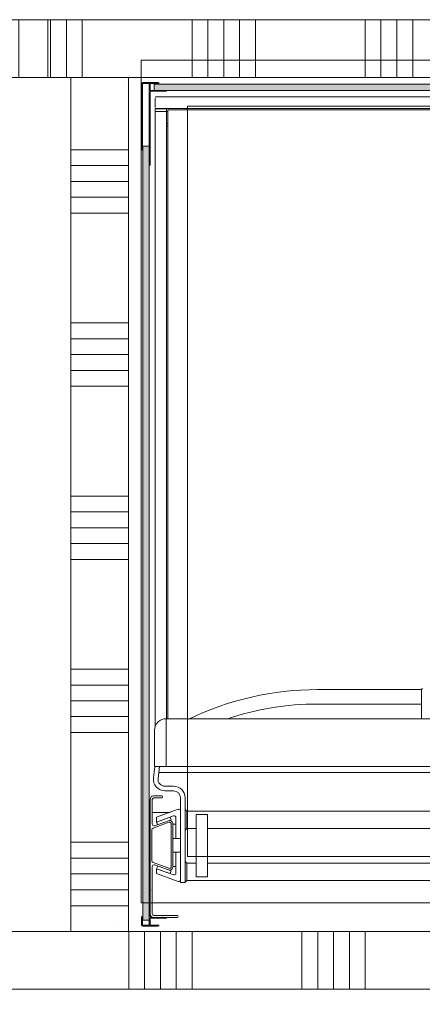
# Model space of a CAD drawing. Header units: millimetres. Extents: x -409 to 257590, y -7854 to 67330.
# Tile 44 of 205: x 40501 to 41199, y 22329 to 24035. Entities that reach past the tile are written whole.
import ezdxf

# ---------------------------------------------------------------- set-up
doc = ezdxf.new("R2010")
doc.units = ezdxf.units.MM
doc.header["$MEASUREMENT"] = 0
doc.linetypes.add('HIDDEN', pattern=[381, 254, -127])
for name, color, linetype in [('New_22 NC Binnenwanden', 7, 'Continuous'), ('New_22 NC Binnenwanden Doorsnede-arcering', 7, 'Continuous'), ('New_23 Vloeren', 7, 'Continuous'), ('New_66 Transportvoorzieningen', 7, 'Continuous'), ('New_66 Transportvoorzieningen 2D arcering', 7, 'Continuous'), ('New_Z Ruimtefuncties Zone omranding', 7, 'Continuous')]:
    doc.layers.add(name, color=color, linetype=linetype)

# ---------------------------------------------------------------- blocks, each defined once
blk = doc.blocks.new('Slab_1_2', base_point=(0, 42578.3))
at = {"layer": 'New_23 Vloeren', "color": 1, "linetype": 'Continuous', "lineweight": 0, "flags": 128}
blk.add_lwpolyline([(39850, 23940), (39850, 22455), (40550, 22455), (42240, 22455), (42240, 23935), (40450, 23935), (40450, 23940)], close=True, dxfattribs=at)
blk = doc.blocks.new('*X434')
at = {"layer": 'New_22 NC Binnenwanden Doorsnede-arcering', "color": 254, "linetype": 'Continuous', "lineweight": 0, "true_color": 0xe9ebeb}
for p, q in [((39872.6, 23935), (39872.6, 24035)), ((39900, 23935), (39900, 24035)), ((40090.3, 23935), (40090.3, 24035)), ((40117.7, 23935), (40117.7, 24035)), ((40145.1, 23935), (40145.1, 24035)), ((40172.6, 23935), (40172.6, 24035)), ((40200, 23935), (40200, 24035)), ((40390.3, 23935), (40390.3, 24035)), ((40417.7, 23935), (40417.7, 24035)), ((40445.1, 23935), (40445.1, 24035)), ((40472.6, 23935), (40472.6, 24035)), ((40500, 23935), (40500, 24035))]:
    blk.add_line(p, q, dxfattribs=at)
blk = doc.blocks.new('*X435')
at = {"layer": 'New_22 NC Binnenwanden Doorsnede-arcering', "color": 254, "linetype": 'Continuous', "lineweight": 0, "true_color": 0xe9ebeb}
for p, q in [((39790.3, 23994.7), (39790.3, 24035)), ((39817.7, 23967.3), (39817.7, 24035)), ((39845.1, 23939.9), (39845.1, 24035))]:
    blk.add_line(p, q, dxfattribs=at)
blk = doc.blocks.new('*X436')
at = {"layer": 'New_22 NC Binnenwanden Doorsnede-arcering', "color": 254, "linetype": 'Continuous', "lineweight": 0, "true_color": 0xe9ebeb}
for p, q in [((39790.3, 23935), (39790.3, 23994.7)), ((39817.7, 23935), (39817.7, 23967.3)), ((39845.1, 23935), (39845.1, 23939.9))]:
    blk.add_line(p, q, dxfattribs=at)
blk = doc.blocks.new('Wall_94_2', base_point=(40550, 23935))
at = {"layer": 'New_22 NC Binnenwanden', "color": 8, "linetype": 'Continuous', "lineweight": 0, "true_color": 0x778488, "flags": 128}
for points in [[(40550, 24035), (39750, 24035)], [(39750, 24035), (39750, 23935)], [(40550, 24035), (40550, 23935)], [(39850, 23935), (40550, 23935)]]:
    blk.add_lwpolyline(points, dxfattribs=at)
at = {"layer": 'New_22 NC Binnenwanden', "color": 8, "lineweight": 0, "true_color": 0x778488}
for name in ['*X435', '*X434', '*X436']:
    blk.add_blockref(name, (0, 0), dxfattribs=at)
blk = doc.blocks.new('*X786')
at = {"layer": 'New_22 NC Binnenwanden Doorsnede-arcering', "color": 254, "linetype": 'Continuous', "lineweight": 0, "true_color": 0xe9ebeb}
for p, q in [((40590, 23809.7), (40656.8, 23809.7)), ((40656.8, 23809.7), (40690, 23809.7)), ((40590, 23782.2), (40656.8, 23782.2)), ((40656.8, 23782.2), (40690, 23782.2)), ((40590, 23754.8), (40656.8, 23754.8)), ((40656.8, 23754.8), (40690, 23754.8)), ((40590, 23727.4), (40656.8, 23727.4)), ((40656.8, 23727.4), (40690, 23727.4)), ((40590, 23699.9), (40656.8, 23699.9)), ((40656.8, 23699.9), (40690, 23699.9)), ((40590, 23509.7), (40656.8, 23509.7)), ((40656.8, 23509.7), (40690, 23509.7)), ((40590, 23482.2), (40656.8, 23482.2)), ((40656.8, 23482.2), (40690, 23482.2)), ((40590, 23454.8), (40656.8, 23454.8)), ((40656.8, 23454.8), (40690, 23454.8)), ((40590, 23427.4), (40656.8, 23427.4)), ((40656.8, 23427.4), (40690, 23427.4)), ((40590, 23399.9), (40656.8, 23399.9)), ((40656.8, 23399.9), (40690, 23399.9)), ((40590, 23209.7), (40656.8, 23209.7)), ((40656.8, 23209.7), (40690, 23209.7)), ((40590, 23182.2), (40656.8, 23182.2)), ((40656.8, 23182.2), (40690, 23182.2)), ((40590, 23154.8), (40656.8, 23154.8)), ((40656.8, 23154.8), (40690, 23154.8)), ((40590, 23127.4), (40656.8, 23127.4)), ((40656.8, 23127.4), (40690, 23127.4)), ((40590, 23099.9), (40656.8, 23099.9)), ((40656.8, 23099.9), (40690, 23099.9)), ((40590, 22909.7), (40656.8, 22909.7)), ((40656.8, 22909.7), (40690, 22909.7)), ((40590, 22882.2), (40656.8, 22882.2)), ((40656.8, 22882.2), (40690, 22882.2)), ((40590, 22854.8), (40656.8, 22854.8)), ((40656.8, 22854.8), (40690, 22854.8)), ((40590, 22827.4), (40656.8, 22827.4)), ((40656.8, 22827.4), (40690, 22827.4)), ((40590, 22799.9), (40656.8, 22799.9)), ((40656.8, 22799.9), (40690, 22799.9)), ((40590, 22609.7), (40656.8, 22609.7)), ((40656.8, 22609.7), (40690, 22609.7)), ((40590, 22582.2), (40656.8, 22582.2)), ((40656.8, 22582.2), (40690, 22582.2)), ((40590, 22554.8), (40656.8, 22554.8)), ((40656.8, 22554.8), (40690, 22554.8)), ((40590, 22527.4), (40656.8, 22527.4)), ((40656.8, 22527.4), (40690, 22527.4)), ((40590, 22499.9), (40656.8, 22499.9)), ((40656.8, 22499.9), (40690, 22499.9))]:
    blk.add_line(p, q, dxfattribs=at)
blk = doc.blocks.new('Wall_175_2', base_point=(40690, 24035))
at = {"layer": 'New_22 NC Binnenwanden', "color": 8, "linetype": 'Continuous', "lineweight": 0, "true_color": 0x778488, "flags": 128}
for points in [[(40590, 23935), (40590, 22455)], [(40690, 22455), (40690, 23935)], [(40690, 22455), (40590, 22455)]]:
    blk.add_lwpolyline(points, dxfattribs=at)
at = {"layer": 'New_22 NC Binnenwanden', "color": 8, "lineweight": 0, "true_color": 0x778488}
blk.add_blockref('*X786', (0, 0), dxfattribs=at)
blk = doc.blocks.new('Lift 22')
at = {"layer": 'New_66 Transportvoorzieningen', "color": 1, "linetype": 'Continuous', "lineweight": 0}
for p, q in [((1620, 1699), (160, 1699)), ((160, 1699), (160, 190)), ((160, 1699), (1620, 1699)), ((160, 190), (160, 1699)), ((1620, 190), (1620, 1699)), ((1620, 190), (1620, 1699)), ((1540, 1619), (240, 1619)), ((240, 1619), (240, 270)), ((1540, 1619), (1540, 270)), ((1133.3, 1196), (646.7, 1196)), ((646.7, 1196), (646.7, 693)), ((1133.3, 693), (1133.3, 1196)), ((646.7, 693), (1133.3, 693)), ((457.3, 270), (240, 270)), ((457.3, 190), (457.3, 270)), ((1540, 270), (1322.7, 270)), ((1322.7, 270), (1322.7, 190)), ((160, 190), (1620, 190)), ((160, 190), (457.3, 190)), ((1322.7, 190), (1620, 190))]:
    blk.add_line(p, q, dxfattribs=at)
blk.add_circle((890, 944.5), 98.7, dxfattribs=at)
blk = doc.blocks.new('#2D lift easy 1462x1520')
at = {"layer": 'New_66 Transportvoorzieningen 2D arcering', "linetype": 'Continuous', "lineweight": 0, "true_color": 0x99a3a6}
for points in [[(1360.8, 14374.9), (19.8, 14374.9), (19.8, 14363.9), (1360.8, 14363.9)], [(1457.5, 12884.4), (1468.5, 12884.4), (1468.5, 14355.4), (1457.5, 14355.4)]]:
    blk.add_hatch(color=253, dxfattribs=at).paths.add_polyline_path(points)
at = {"layer": 'New_66 Transportvoorzieningen', "color": 7, "linetype": 'Continuous', "lineweight": 0}
for p, q in [((9.5, 14426.5), (9.5, 14426.5)), ((1471.5, 14408.2), (1471.5, 14408.2)), ((9.6, 14348.4), (9.6, 14375.4)), ((11.1, 14375.4), (11.1, 14364.4)), ((11.6, 14377.4), (25.1, 14377.4)), ((26.1, 14375.9), (11.6, 14375.9)), ((1360.8, 14374.9), (19.8, 14374.9)), ((19.8, 14374.9), (19.8, 14363.9)), ((26.1, 14376.4), (26.1, 14375.9)), ((1354.5, 14376.4), (1354.5, 14375.9)), ((1354.5, 14375.9), (1469, 14375.9)), ((1469, 14377.4), (1355.5, 14377.4)), ((1360.8, 14363.9), (1360.8, 14374.9)), ((1469.4, 14377.2), (1469.4, 14377.2)), ((1469.5, 14375.4), (1469.5, 14364.4)), ((1471, 14348.4), (1471, 14375.4)), ((11.1, 14361.9), (11.1, 14347.4)), ((11.6, 14363.9), (53.1, 14363.9)), ((22.6, 14362.4), (11.6, 14362.4)), ((19.8, 14363.9), (1360.8, 14363.9)), ((23.1, 14333.9), (23.1, 14361.9)), ((24.6, 14360.4), (24.6, 14341.4)), ((24.6, 14356.4), (24.6, 14315.6)), ((24.6, 14315.6), (24.6, 14356.4)), ((45.6, 14362.4), (26.6, 14362.4)), ((28.1, 14342.3), (28.1, 14355.9)), ((28.1, 14355.9), (28.1, 14342.3)), ((229.1, 14362.4), (30.6, 14362.4)), ((30.6, 14362.4), (70.1, 14362.4)), ((31.1, 14358.9), (70.1, 14358.9)), ((70.1, 14358.9), (31.1, 14358.9)), ((46.1, 14362.7), (45.6, 14362.4)), ((46.6, 14362.4), (46.1, 14362.7)), ((52.1, 14362.4), (46.6, 14362.4)), ((53.1, 14363.9), (53.1, 14363.4)), ((70.8, 14359.1), (71.5, 14359.5)), ((71.5, 14359.5), (72.2, 14359.1)), ((72.9, 14358.9), (112.7, 14358.9)), ((100.4, 14351.2), (86.8, 14313.9)), ((98.3, 14321.9), (108.9, 14351.2)), ((108.9, 14351.2), (100.4, 14351.2)), ((100.4, 14327.7), (108.9, 14351.2)), ((115.6, 14354.8), (106.9, 14330.9)), ((108.9, 14351.2), (110.8, 14350.6)), ((109.7, 14329.9), (119.7, 14357.4)), ((110.8, 14350.6), (113.6, 14349.5)), ((122.5, 14359.4), (176.5, 14359.4)), ((179.3, 14357.4), (189.3, 14329.9)), ((192.1, 14330.9), (183.4, 14354.8)), ((185.3, 14349.6), (187.9, 14350.6)), ((186.3, 14358.9), (228.6, 14358.9)), ((189.8, 14351.2), (187.9, 14350.6)), ((189.8, 14351.2), (198.3, 14351.2)), ((200.4, 14321.9), (189.8, 14351.2)), ((189.8, 14351.2), (198.3, 14327.7)), ((198.3, 14351.2), (211.9, 14313.9)), ((206.5, 14328.6), (206.5, 14358.9)), ((231.6, 14355.9), (231.6, 14342.1)), ((235.1, 14342.1), (235.1, 14356.4)), ((265.3, 14348.8), (285.8, 14346.2)), ((286.3, 14354.2), (266.3, 14356.7)), ((275.5, 12893.2), (275.5, 14347.5)), ((286.1, 14350.9), (285.8, 14350.9)), ((285.8, 12889.9), (285.8, 14350.9)), ((286.1, 14350.9), (286.3, 14350.9)), ((286.3, 14354.6), (286.3, 14354.5)), ((286.3, 14354.5), (286.3, 14354.4)), ((286.3, 14354.4), (286.3, 14354)), ((286.3, 14354), (286.3, 14353.4)), ((286.3, 14353.4), (286.3, 14351.1)), ((286.3, 14351.1), (286.3, 14347.4)), ((287.6, 14354.9), (286.6, 14354.9)), ((288.8, 14354.9), (287.6, 14354.9)), ((289.5, 14354.9), (288.8, 14354.9)), ((289.9, 14354.9), (289.5, 14354.9)), ((290.5, 14354.9), (289.9, 14354.9)), ((291.4, 14354.9), (290.5, 14354.9)), ((292.4, 14354.9), (291.4, 14354.9)), ((292.4, 14354.9), (298.3, 14354.9)), ((307.1, 14354.9), (298.3, 14354.9)), ((317, 14354.9), (307.1, 14354.9)), ((323.1, 14354.9), (317, 14354.9)), ((326.2, 14354.9), (323.1, 14354.9)), ((330.9, 14354.9), (326.2, 14354.9)), ((338.4, 14354.9), (330.9, 14354.9)), ((345.6, 14354.9), (338.4, 14354.9)), ((345.6, 14354.9), (348.9, 14354.9)), ((346.4, 14354.8), (345.6, 14354.9)), ((347.7, 14354.8), (346.4, 14354.8)), ((349.1, 14354.8), (347.7, 14354.8)), ((348.9, 14354.9), (349, 14354.9)), ((349, 14354.9), (349.8, 14354.8)), ((349.2, 14354.8), (349.1, 14354.8)), ((349.4, 14354.8), (349.2, 14354.8)), ((349.8, 14354.8), (349.4, 14354.8)), ((355.2, 14353.8), (349.8, 14354.8)), ((355, 14353.9), (1420.8, 14353.9)), ((359.9, 14351.6), (355.2, 14353.8)), ((362.5, 14349.5), (359.9, 14351.6)), ((363.9, 14348.1), (362.5, 14349.5)), ((366.3, 14344.8), (363.9, 14348.1)), ((1469, 14363.9), (1327.5, 14363.9)), ((1327.5, 14363.9), (1327.5, 14363.4)), ((1328.5, 14362.4), (1334, 14362.4)), ((1334, 14362.4), (1334.5, 14362.7)), ((1334.5, 14362.7), (1335, 14362.4)), ((1335, 14362.4), (1454, 14362.4)), ((1420.8, 14351.9), (1420.8, 14353.9)), ((1420.8, 14353.9), (1420.8, 14351.9)), ((1425.8, 14353.9), (1420.8, 14353.9)), ((1420.8, 14351.9), (1420.8, 14335.9)), ((1420.8, 14335.9), (1420.8, 14351.9)), ((1425.8, 14351.9), (1425.8, 14353.9)), ((1425.8, 14351.9), (1425.8, 14335.9)), ((1425.8, 14349.4), (1426.1, 14349.4)), ((1426.1, 14353.9), (1426.1, 14353.9)), ((1426.1, 12886.9), (1426.1, 14353.9)), ((1428.1, 14353.9), (1428.1, 14353.9)), ((1428.1, 14353.9), (1444.1, 14353.9)), ((1444.1, 14353.9), (1428.1, 14353.9)), ((1428.1, 14353.9), (1444.1, 14353.9)), ((1444.1, 14353.9), (1428.1, 14353.9)), ((1444.1, 14353.9), (1444.1, 14353.9)), ((1446.1, 12886.9), (1446.1, 14353.9)), ((1446.1, 14353.9), (1446.1, 14353.9)), ((1456, 14360.4), (1456, 14341.4)), ((1457.5, 14333.9), (1457.5, 14361.9)), ((1468.5, 14355.4), (1457.5, 14355.4)), ((1457.5, 14355.4), (1457.5, 12884.4)), ((1458, 14362.4), (1469, 14362.4)), ((1468.5, 12884.4), (1468.5, 14355.4)), ((1469.5, 14361.9), (1469.5, 14347.4)), ((11.1, 14347.4), (10.6, 14347.4)), ((23.6, 14333.9), (23.1, 14333.9)), ((24.6, 14341.4), (24.3, 14340.9)), ((24.3, 14340.9), (24.6, 14340.3)), ((24.6, 14334.9), (24.6, 14340.3)), ((24.6, 14340.3), (24.6, 14334.9)), ((27.5, 14340.9), (27.9, 14341.5)), ((27.9, 14341.5), (27.5, 14340.9)), ((27.9, 14340.2), (27.5, 14340.9)), ((27.5, 14340.9), (27.9, 14340.2)), ((28.1, 14315.6), (28.1, 14339.4)), ((28.1, 14339.4), (28.1, 14315.6)), ((106.9, 14330.9), (105.1, 14326)), ((243.8, 14336.9), (243.8, 14321.9)), ((251.8, 14321.9), (251.8, 14336.9)), ((286.3, 14347.4), (286.3, 14341.4)), ((286.3, 14341.4), (286.3, 14334.9)), ((286.3, 12905.9), (286.3, 14334.9)), ((298.4, 14334.9), (286.4, 14334.9)), ((286.4, 14334.9), (313.8, 14334.9)), ((313.8, 14334.9), (327.4, 14334.9)), ((327.4, 14334.9), (335.7, 14334.9)), ((335.7, 14334.9), (340.7, 14334.9)), ((340.7, 14334.9), (350.2, 14334.9)), ((350.2, 14334.9), (361.6, 14334.9)), ((361.6, 14334.9), (366.5, 14334.9)), ((368.6, 14338.7), (366.3, 14344.8)), ((366.5, 14334.9), (368.6, 14334.9)), ((368.4, 14334.9), (368.4, 12905.9)), ((368.4, 14333.9), (1395.8, 14333.9)), ((1417.8, 14331.9), (368.4, 14331.9)), ((368.8, 14337.3), (368.6, 14338.7)), ((368.9, 14336.4), (368.8, 14337.3)), ((368.9, 14335.2), (368.9, 14336.3)), ((1395.8, 14333.9), (1400.8, 14333.9)), ((1395.8, 14333.9), (1395.8, 14331.9)), ((1400.8, 14333.9), (1420.8, 14333.9)), ((1400.8, 14333.9), (1400.8, 14331.9)), ((1423.8, 14331.9), (1417.8, 14331.9)), ((1420.8, 14333.9), (1420.8, 14335.9)), ((1420.8, 14335.9), (1420.8, 14333.9)), ((1420.8, 14333.9), (1420.8, 14333.9)), ((1420.8, 14333.9), (1420.8, 14333.9)), ((1425.8, 14333.9), (1420.8, 14333.9)), ((1420.8, 14333.9), (1420.8, 14333.9)), ((1423.8, 12908.9), (1423.8, 14331.9)), ((1425.8, 14338.4), (1426.1, 14338.4)), ((1425.8, 14333.9), (1425.8, 14335.9)), ((1425.8, 14333.9), (1425.8, 14333.9)), ((1425.8, 14333.9), (1425.8, 14333.9)), ((1456, 14341.4), (1456.3, 14340.9)), ((1456.3, 14340.9), (1456, 14340.3)), ((1456, 14340.3), (1456, 14334.9)), ((1457, 14333.9), (1457.5, 14333.9)), ((1469.5, 14347.4), (1470, 14347.4)), ((100.4, 14327.7), (102.3, 14327.1)), ((137.6, 14317.9), (101.1, 14317.9)), ((105.1, 14326), (102.3, 14327.1)), ((186.5, 14325.9), (112.5, 14325.9)), ((112.5, 14322.9), (186.5, 14322.9)), ((112.6, 14319.9), (112.6, 14322.9)), ((112.6, 14317.9), (112.6, 14319.9)), ((137.6, 14317.9), (112.6, 14317.9)), ((137.6, 14322.9), (137.6, 14319.9)), ((137.6, 14317.9), (137.6, 14319.9)), ((137.6, 14309.9), (137.6, 14317.9)), ((161, 14319.9), (161, 14322.9)), ((161, 14317.9), (161, 14319.9)), ((161, 14309.9), (161, 14317.9)), ((161, 14317.9), (197.6, 14317.9)), ((186, 14317.9), (161, 14317.9)), ((186, 14322.9), (186, 14319.9)), ((186, 14317.9), (186, 14319.9)), ((193.6, 14326), (192.5, 14329.1)), ((196.4, 14327.1), (193.6, 14326)), ((198.3, 14327.7), (196.4, 14327.1)), ((231.8, 14309.9), (84.8, 14309.9)), ((84.8, 14309.9), (84.8, 14301.9)), ((84.8, 14301.9), (231.8, 14301.9)), ((85.8, 14301.9), (88.8, 14298.9)), ((88.8, 14298.9), (88.8, 12941.9)), ((95.8, 14298.9), (88.8, 14298.9)), ((95.8, 14301.9), (111.8, 14301.9)), ((95.8, 14298.9), (111.8, 14298.9)), ((118.8, 14298.9), (111.8, 14298.9)), ((121.8, 14301.9), (118.8, 14298.9)), ((118.8, 14282.9), (118.8, 14298.9)), ((175.8, 14301.9), (178.8, 14298.9)), ((178.8, 14298.9), (178.8, 14282.9)), ((185.8, 14298.9), (178.8, 14298.9)), ((185.8, 14301.9), (201.8, 14301.9)), ((185.8, 14298.9), (201.8, 14298.9)), ((208.8, 14298.9), (201.8, 14298.9)), ((211.8, 14301.9), (208.8, 14298.9)), ((208.8, 14256.4), (208.8, 14298.9)), ((1423.8, 14298.9), (1426.1, 14298.9)), ((1426.1, 14297.9), (1423.8, 14297.9)), ((94.8, 14282.9), (94.8, 14262.9)), ((202.8, 14282.9), (94.8, 14282.9)), ((202.8, 14262.9), (202.8, 14282.9)), ((94.8, 14262.9), (202.8, 14262.9)), ((118.8, 12941.9), (118.8, 14262.9)), ((178.8, 14262.9), (178.8, 12941.9)), ((208.8, 14256.4), (208.8, 14216.4)), ((208.8, 13024.4), (208.8, 14216.4)), ((394.3, 13892.4), (394.3, 14072.4)), ((419.3, 13892.4), (419.3, 14072.4)), ((370.9, 13892.4), (368.4, 13892.4)), ((378.5, 13892.4), (370.9, 13892.4)), ((385.1, 13892.4), (378.5, 13892.4)), ((390.4, 13892.4), (385.1, 13892.4)), ((394.5, 13892.4), (390.4, 13892.4)), ((397.7, 13892.4), (394.5, 13892.4)), ((400.5, 13892.4), (397.7, 13892.4)), ((402.6, 13892.4), (400.5, 13892.4)), ((404.2, 13892.4), (402.6, 13892.4)), ((405.7, 13892.4), (404.2, 13892.4)), ((407.2, 13892.4), (405.7, 13892.4)), ((409.8, 13892.4), (407.2, 13892.4)), ((412.1, 13892.4), (409.8, 13892.4)), ((414.2, 13892.4), (412.1, 13892.4)), ((416.2, 13892.4), (414.2, 13892.4)), ((418.4, 13892.4), (416.2, 13892.4)), ((419.6, 13892.4), (418.4, 13892.4)), ((419.9, 13892.4), (419.6, 13892.4))]:
    blk.add_line(p, q, dxfattribs=at)
at = {"layer": 'New_66 Transportvoorzieningen', "color": 253, "linetype": 'HIDDEN', "lineweight": 0, "true_color": 0x99a3a6}
for p, q in [((1480, 14399.9), (0, 14399.9)), ((0, 14399.9), (0, 12849.9)), ((1480, 12849.9), (1480, 14399.9))]:
    blk.add_line(p, q, dxfattribs=at)
at = {"layer": 'New_66 Transportvoorzieningen', "color": 7, "linetype": 'Continuous', "lineweight": 0}
for centre, radius, start, end in [((11.6, 14375.4), 2, 90, 180), ((11.6, 14375.4), 0.5, 90, 180), ((25.1, 14376.4), 1, 0, 90), ((1355.5, 14376.4), 1, 90, 180), ((1469, 14375.4), 2, 0, 90), ((1469, 14375.4), 0.5, 0, 90), ((10.6, 14348.4), 1, 180, 270), ((11.6, 14364.4), 0.5, 180, 270), ((11.6, 14361.9), 0.5, 90, 180), ((22.6, 14361.9), 0.5, 0, 90), ((30.6, 14356.4), 6, 90, 180), ((30.6, 14356.4), 6, 90, 180), ((26.6, 14360.4), 2, 90, 180), ((31.1, 14355.9), 3, 90, 180), ((31.1, 14355.9), 3, 90, 180), ((52.1, 14363.4), 1, 270, 0), ((70.1, 14360.4), 1.5, 270, 300), ((72.9, 14360.4), 1.5, 240, 270), ((112.7, 14355.9), 3, 340, 90), ((122.5, 14356.4), 3, 90, 160), ((176.5, 14356.4), 3, 20, 90), ((186.3, 14355.9), 3, 90, 200), ((228.6, 14355.9), 3, 0, 90), ((229.1, 14356.4), 6, 0, 90), ((263.8, 14336.9), 20, 82.8301, 180), ((263.8, 14336.9), 12, 82.8301, 180), ((286.6, 14354.6), 0.3, 90, 180), ((1328.5, 14363.4), 1, 180, 270), ((1454, 14360.4), 2, 0, 90), ((1458, 14361.9), 0.5, 90, 180), ((1469, 14364.4), 0.5, 270, 0), ((1469, 14361.9), 0.5, 0, 90), ((1470, 14348.4), 1, 270, 0), ((23.6, 14334.9), 1, 270, 0), ((26.6, 14342.3), 1.5, 330, 0), ((26.6, 14342.3), 1.5, 330, 0), ((26.6, 14339.4), 1.5, 0, 30), ((26.6, 14339.4), 1.5, 0, 30), ((112.5, 14328.9), 6, 160, 270), ((186.5, 14328.9), 6, 270, 20), ((233.3, 14342.1), 1.75, 180, 0), ((368.6, 14335.2), 0.3, 270, 1.5), ((367.4, 14336.3), 1.5, 1.5, 4.3477), ((1457, 14334.9), 1, 180, 270), ((26.3, 14315.6), 1.75, 180, 0), ((26.3, 14315.6), 1.75, 180, 0), ((89.6, 14312.9), 3, 160, 270), ((101.1, 14320.9), 3, 160, 270), ((112.5, 14328.9), 3, 160, 270), ((186.5, 14328.9), 3, 270, 20), ((197.6, 14320.9), 3, 270, 20), ((209, 14312.9), 3, 270, 20), ((231.8, 14321.9), 12, 270, 0), ((231.8, 14321.9), 20, 270, 0), ((-93.2, 14072.4), 512.5, 0, 25.7699), ((-93.2, 14072.4), 487.5, 0, 18.7858), ((419.8, 13891.4), 1, 0, 90), ((419.8, 13891.4), 1, 270, 0)]:
    blk.add_arc(centre, radius, start, end, dxfattribs=at)
blk.add_point((1420.8, 14333.9), dxfattribs=at)
blk = doc.blocks.new('*X2090')
at = {"layer": 'New_22 NC Binnenwanden Doorsnede-arcering', "color": 254, "linetype": 'Continuous', "lineweight": 0, "true_color": 0xe9ebeb}
for p, q in [((40690.3, 22355), (40690.3, 22455)), ((40717.7, 22355), (40717.7, 22455)), ((40745.1, 22355), (40745.1, 22455)), ((40772.6, 22355), (40772.6, 22455)), ((40800, 22355), (40800, 22455)), ((40990.3, 22355), (40990.3, 22455)), ((41017.7, 22355), (41017.7, 22455)), ((41045.1, 22355), (41045.1, 22455)), ((41072.6, 22355), (41072.6, 22455)), ((41100, 22355), (41100, 22455))]:
    blk.add_line(p, q, dxfattribs=at)
blk = doc.blocks.new('Wall_477_2', base_point=(42460, 22455))
at = {"layer": 'New_22 NC Binnenwanden', "color": 8, "linetype": 'Continuous', "lineweight": 0, "true_color": 0x778488, "flags": 128}
for points in [[(42460, 22455), (39850, 22455)], [(39650, 22355), (42360, 22355)]]:
    blk.add_lwpolyline(points, dxfattribs=at)
at = {"layer": 'New_22 NC Binnenwanden', "color": 8, "lineweight": 0, "true_color": 0x778488}
blk.add_blockref('*X2090', (0, 0), dxfattribs=at)
blk = doc.blocks.new('*X2093')
at = {"layer": 'New_22 NC Binnenwanden Doorsnede-arcering', "color": 254, "linetype": 'Continuous', "lineweight": 0, "true_color": 0xe9ebeb}
for p, q in [((40554.9, 24035), (40554.9, 23935)), ((40582.3, 24035), (40582.3, 23935)), ((40609.7, 24035), (40609.7, 23935)), ((40800, 24035), (40800, 23935)), ((40827.4, 24035), (40827.4, 23935)), ((40854.9, 24035), (40854.9, 23935)), ((40882.3, 24035), (40882.3, 23935)), ((40909.7, 24035), (40909.7, 23935)), ((41100, 24035), (41100, 23935)), ((41127.4, 24035), (41127.4, 23935)), ((41154.9, 24035), (41154.9, 23935)), ((41182.3, 24035), (41182.3, 23935))]:
    blk.add_line(p, q, dxfattribs=at)
blk = doc.blocks.new('Wall_478_2', base_point=(42460, 24035))
at = {"layer": 'New_22 NC Binnenwanden', "color": 8, "linetype": 'Continuous', "lineweight": 0, "true_color": 0x778488, "flags": 128}
for points in [[(41445, 24035), (40550, 24035)], [(40550, 23935), (40550, 24035)], [(40550, 23935), (40590, 23935)], [(40690, 23935), (42360, 23935)]]:
    blk.add_lwpolyline(points, dxfattribs=at)
at = {"layer": 'New_22 NC Binnenwanden', "color": 8, "lineweight": 0, "true_color": 0x778488}
blk.add_blockref('*X2093', (0, 0), dxfattribs=at)

msp = doc.modelspace()

# ---------------------------------------------------------------- linework, layer by layer
at = {"layer": 'New_Z Ruimtefuncties Zone omranding', "color": 32, "linetype": 'Continuous', "lineweight": 0, "true_color": 0xba661c, "flags": 128}
msp.add_lwpolyline([(40690, 22455), (42460, 22455), (42460, 23935), (40690, 23935)], close=True, dxfattribs=at)
at = {"layer": 'New_Z Ruimtefuncties Zone omranding', "color": 142, "linetype": 'Continuous', "lineweight": 0, "true_color": 0x0ca2d3, "flags": 128}
msp.add_lwpolyline([(38725, 21435.1), (42359.5, 21435.1), (42359.5, 22355), (38725, 22355)], close=True, dxfattribs=at)

# ---------------------------------------------------------------- block references
at = {"layer": 'New_22 NC Binnenwanden', "color": 8, "lineweight": 0, "true_color": 0x778488}
for name, p in [('Wall_94_2', (40550, 23935)), ('Wall_478_2', (42460, 24035)), ('Wall_175_2', (40690, 24035)), ('Wall_477_2', (42460, 22455))]:
    msp.add_blockref(name, p, dxfattribs=at)
at = {"layer": 'New_23 Vloeren', "color": 1, "linetype": 'Continuous', "lineweight": 0}
msp.add_blockref('Slab_1_2', (0, 42578.3), dxfattribs=at)
at = {"layer": 'New_66 Transportvoorzieningen', "color": 1, "linetype": 'Continuous', "lineweight": 0, "zscale": 1000, "rotation": 90}
for name, p in [('Lift 22', (42411, 22345)), ('#2D lift easy 1462x1520', (55089.9, 22455))]:
    msp.add_blockref(name, p, dxfattribs=at)

doc.saveas('drawing.dxf')
